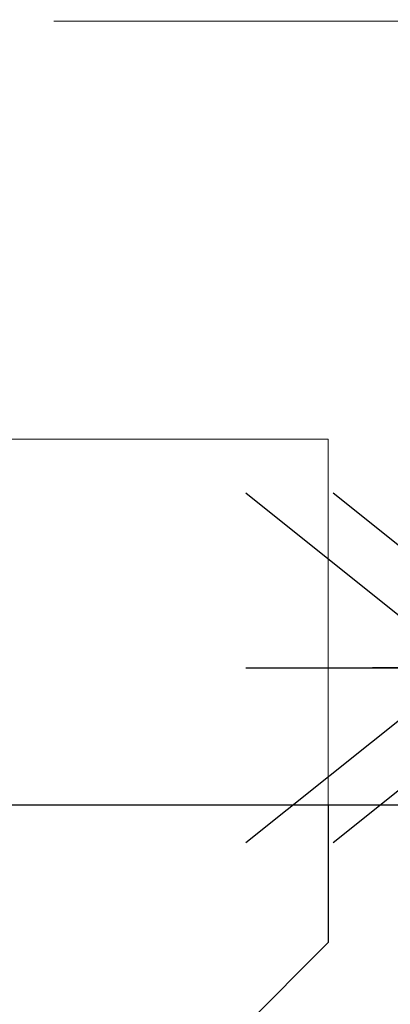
# Model space of a CAD drawing. Header units: millimetres. Extents: x 3526 to 4380, y 11541 to 12002.
# Tile 116 of 127: x 4218.45 to 4220.48, y 11855.3 to 11860.68. Entities that reach past the tile are written whole.
import ezdxf

# ---------------------------------------------------------------- set-up
doc = ezdxf.new("R2010")
doc.units = ezdxf.units.MM
doc.header["$LTSCALE"] = 10
doc.linetypes.add('HIDDEN', pattern=[0.375, 0.25, -0.125])
doc.linetypes.add('MITTE', pattern=[2, 1.25, -0.25, 0.25, -0.25])
doc.layers.get('Defpoints').update_dxf_attribs({"color": 1})
for name, color, linetype in [('PS_BOLT', 4, 'Continuous'), ('PS_MID', 5, 'MITTE'), ('PS_SHAPE', 3, 'Continuous')]:
    doc.layers.add(name, color=color, linetype=linetype)
for name, color, linetype, lineweight in [('PS_DIM', 4, 'Continuous', 13), ('PS_Hidden', 2, 'HIDDEN', 9), ('PS_SOLID', 7, 'Continuous', 30)]:
    doc.layers.add(name, color=color, linetype=linetype, lineweight=lineweight)
doc.styles.add('simplex', font='simplex.shx', dxfattribs={"width": 0.75})
doc.dimstyles.new('1_20_GŁ_DS1-LS20', dxfattribs={"dimtxt": 2, "dimasz": 2, "dimexe": 2, "dimexo": 5, "dimgap": 1, "dimtad": 1, "dimjust": 4, "dimdec": 0, "dimlfac": 20, "dimtxsty": 'simplex', "dimblk1": 'NONE', "dimsah": 1, "dimcen": 2, "dimclrd": 256, "dimclre": 256, "dimclrt": 4, "dimadec": 1, "dimazin": 0, "dimtfac": 1, "dimtdec": 0, "dimtmove": 2, "dimatfit": 3, "dimfxl": 1, "dimarcsym": 0})

# ---------------------------------------------------------------- blocks, each defined once
blk = doc.blocks.new('*D148')
at = {"layer": 'Defpoints', "color": 0, "transparency": 16777216}
for p in [(4225.8798, 11866.3882), (3923.2902, 11856.3882), (4225.8798, 11843.1215)]:
    blk.add_point(p, dxfattribs=at)
at = {"layer": 'PS_DIM', "lineweight": -2, "transparency": 16777216}
for p, q in [((4225.8798, 11861.3882), (4225.8798, 11841.1215)), ((3923.2902, 11851.3882), (3923.2902, 11841.1215)), ((3923.2902, 11843.1215), (4223.8798, 11843.1215))]:
    blk.add_line(p, q, dxfattribs=at)
at = {"layer": 'PS_DIM', "transparency": 16777216}
blk.add_solid([(4223.8798, 11843.4549), (4223.8798, 11842.7882), (4225.8798, 11843.1215)], dxfattribs=at)
at = {"layer": 'PS_DIM', "color": 4, "transparency": 16777216, "insert": (4223.8598, 11846.7487), "char_height": 2, "attachment_point": 5, "rotation": 90, "style": 'simplex'}
blk.add_mtext('9986', dxfattribs=at)
blk = doc.blocks.new('_None')
blk = doc.blocks.new('*X491')
at = {"layer": 'PS_Hidden', "color": 2, "linetype": 'HIDDEN'}
for p, q in [((4221.137, 11860.6732), (4065.2966, 11860.6732)), ((4214.137, 11858.3882), (4220.137, 11858.3882)), ((4220.137, 11858.3882), (4220.137, 11856.3882))]:
    blk.add_line(p, q, dxfattribs=at)
at = {"layer": 'PS_MID', "color": 5, "linetype": 'MITTE'}
blk.add_line((4222.3735, 11857.1382), (4220.3792, 11857.1382), dxfattribs=at)
at = {"layer": 'PS_SOLID', "color": 7, "linetype": 'Continuous'}
for p, q in [((4220.6935, 11856.3882), (4065.2966, 11856.3882)), ((4220.137, 11856.3882), (4220.137, 11855.6382)), ((4216.637, 11852.1382), (4220.137, 11855.6382))]:
    blk.add_line(p, q, dxfattribs=at)
blk = doc.blocks.new('*X497')
at = {"color": 30, "linetype": 'Continuous'}
for p, q in [((4221.3568, 11857.1382), (4220.1635, 11858.0928)), ((4223.0223, 11857.1382), (4224.2155, 11858.0928)), ((4220.1635, 11856.1837), (4221.3568, 11857.1382)), ((4220.1635, 11857.1382), (4224.2155, 11857.1382)), ((4224.2155, 11856.1837), (4223.0223, 11857.1382))]:
    blk.add_line(p, q, dxfattribs=at)
blk = doc.blocks.new('*X505')
at = {"color": 30, "linetype": 'Continuous'}
for p, q in [((4220.8792, 11857.1382), (4219.686, 11858.0928)), ((4222.5447, 11857.1382), (4223.738, 11858.0928)), ((4219.686, 11856.1837), (4220.8792, 11857.1382)), ((4219.686, 11857.1382), (4223.738, 11857.1382)), ((4223.738, 11856.1837), (4222.5447, 11857.1382))]:
    blk.add_line(p, q, dxfattribs=at)

msp = doc.modelspace()

# ---------------------------------------------------------------- block references
at = {"layer": 'PS_BOLT', "color": 30}
for name in ['*X505', '*X497']:
    msp.add_blockref(name, (0, 0), dxfattribs=at)
at = {"layer": 'PS_SHAPE'}
msp.add_blockref('*X491', (0, 0), dxfattribs=at)

# ---------------------------------------------------------------- dimensions: what is measured, and where the dimension line sits
at = {"layer": 'PS_DIM'}
dim = msp.add_linear_dim(base=(4225.8798, 11843.1215), p1=(3923.2902, 11856.3882), p2=(4225.8798, 11866.3882), text='9986', dimstyle='1_20_GŁ_DS1-LS20', dxfattribs=at)
dim.commit()
dim.dimension.update_dxf_attribs({"geometry": '*D148', "text_midpoint": (4223.8598, 11846.7487), "dimtype": 128, "text_rotation": 90})

doc.saveas('drawing.dxf')
